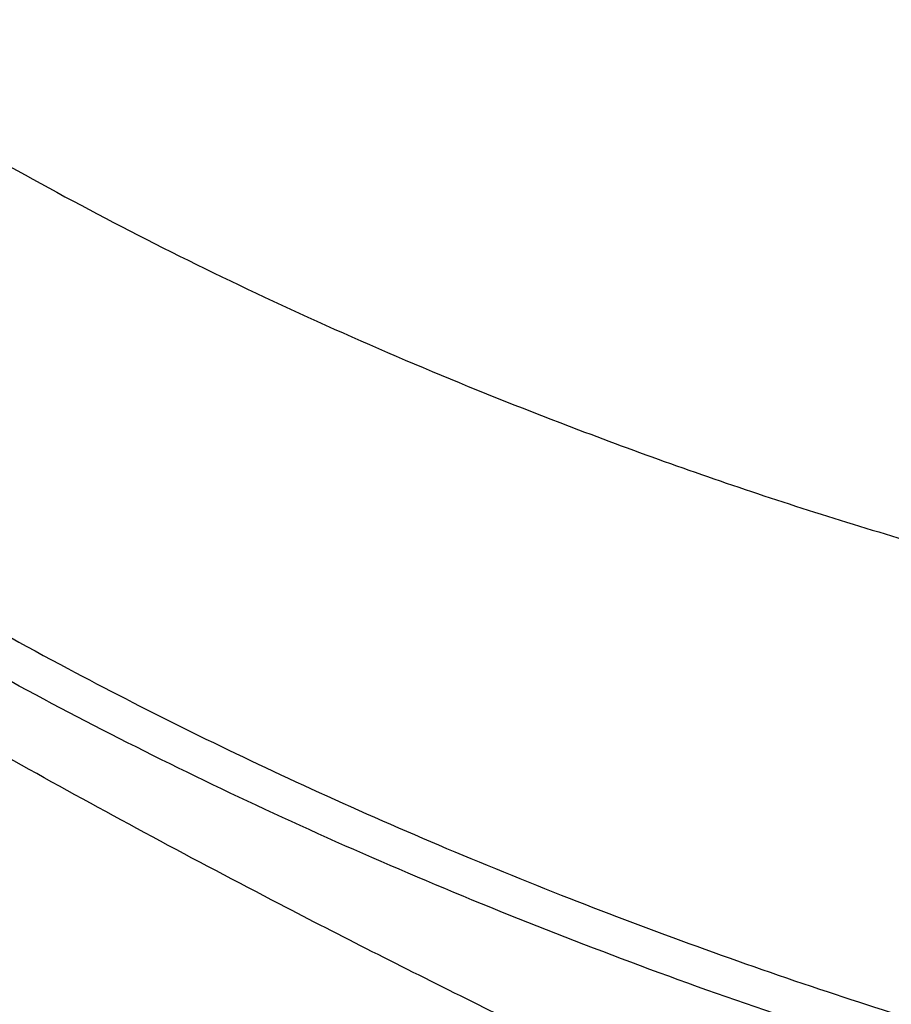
# Model space of a CAD drawing. Header units: millimetres. Extents: x -0.66 to 0.91, y -0.4 to 0.64.
# Tile 220 of 241: x 0.6514 to 0.7236, y 0.4049 to 0.4864. Entities that reach past the tile are written whole.
import ezdxf

# ---------------------------------------------------------------- set-up
doc = ezdxf.new("R2010")
doc.units = ezdxf.units.MM
doc.layers.add('FORMAT', color=7, linetype='Continuous')

msp = doc.modelspace()

# ---------------------------------------------------------------- linework, layer by layer
at = {"layer": 'FORMAT', "color": 7, "linetype": 'Continuous', "lineweight": 25}
for points, knots in [([(0.585296, 0.525582), (0.587409, 0.523252), (0.59271, 0.51741), (0.602111, 0.508403), (0.612511, 0.4996), (0.622473, 0.492056), (0.631732, 0.48564), (0.6415, 0.479447), (0.651763, 0.473498), (0.662532, 0.467794), (0.673778, 0.462365), (0.685491, 0.457219), (0.698865, 0.451903), (0.713972, 0.446514), (0.725371, 0.443122), (0.731078, 0.441423)], [0, 0, 0, 0, 0.0637612, 0.1598738, 0.2559864, 0.3244246, 0.3929802, 0.4618929, 0.5316139, 0.6013349, 0.6718723, 0.7427987, 0.8138559, 0.9068175, 1, 1, 1, 1]), ([(0.583244, 0.486388), (0.585621, 0.483907), (0.59038, 0.478941), (0.598198, 0.471708), (0.606513, 0.464637), (0.615339, 0.457778), (0.624638, 0.451145), (0.634394, 0.444746), (0.644625, 0.438572), (0.654838, 0.432904), (0.664938, 0.427719), (0.674949, 0.422941), (0.685368, 0.41833), (0.696021, 0.413968), (0.706771, 0.409904), (0.717384, 0.406175), (0.724575, 0.403891), (0.728074, 0.402779)], [0, 0, 0, 0, 0.070913, 0.141948, 0.213167, 0.284634, 0.355608, 0.426582, 0.497801, 0.569268, 0.631105, 0.692942, 0.756792, 0.820641, 0.881489, 0.942337, 1, 1, 1, 1]), ([(0.722747, 0.401181), (0.718443, 0.402602), (0.709827, 0.405448), (0.697277, 0.410109), (0.685015, 0.415056), (0.673133, 0.420295), (0.661656, 0.4258), (0.65059, 0.431568), (0.639918, 0.437612), (0.629697, 0.443902), (0.619955, 0.450417), (0.610695, 0.457152), (0.601901, 0.464121), (0.594375, 0.470647), (0.587957, 0.47664), (0.5844, 0.480262), (0.582621, 0.482074)], [0, 0, 0, 0, 0.0740145, 0.1481561, 0.2226839, 0.2973414, 0.3713557, 0.4454971, 0.5200246, 0.594682, 0.6686963, 0.7428377, 0.8173652, 0.8920226, 0.9459867, 1, 1, 1, 1]), ([(0.715316, 0.392525), (0.711664, 0.394212), (0.702512, 0.398441), (0.688305, 0.405327), (0.674355, 0.412396), (0.662344, 0.418743), (0.652099, 0.424349), (0.642172, 0.429981), (0.632722, 0.435547), (0.623763, 0.44103), (0.614855, 0.446698), (0.605962, 0.45262), (0.596009, 0.459563), (0.589666, 0.464387), (0.58599, 0.467183)], [0, 0, 0, 0, 0.069676, 0.174591, 0.279504, 0.35355, 0.427723, 0.502282, 0.576972, 0.64851, 0.720163, 0.802872, 0.885755, 1, 1, 1, 1])]:
    msp.add_open_spline(points, degree=3, knots=knots, dxfattribs=at)

doc.saveas('drawing.dxf')
